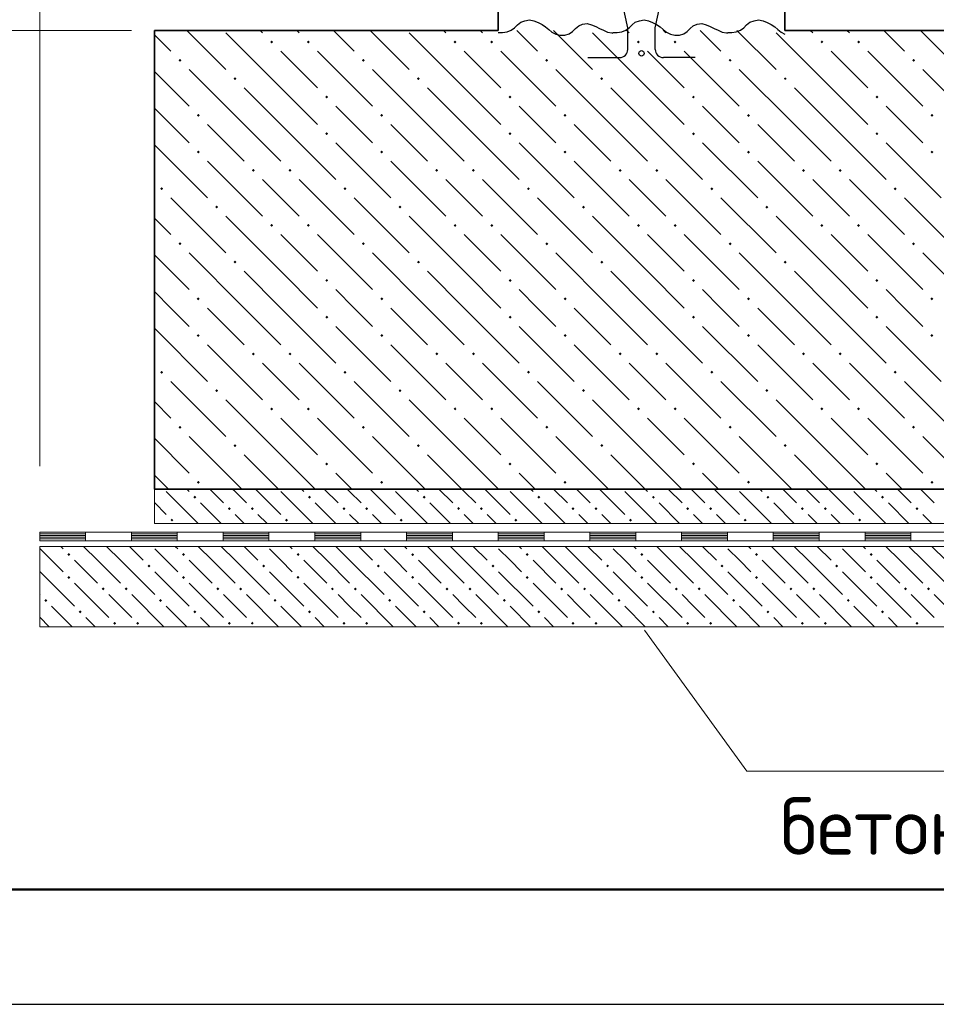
# Model space of a CAD drawing. Header units: millimetres. Extents: x 0 to 50400, y -145 to 35640.
# Tile 2 of 11: x 7080 to 11878, y 0 to 5152. Entities that reach past the tile are written whole.
import ezdxf

# ---------------------------------------------------------------- set-up
doc = ezdxf.new("R2010")
doc.units = ezdxf.units.MM
for name, color, linetype, lineweight in [('Standard', 7, 'Continuous', 25), ('ЖБ Плита Фундамента верхний уровень', 7, 'Continuous', 35), ('ЖБ Стена верхний уровень', 7, 'Continuous', 35), ('Примечания', 7, 'Continuous', 13)]:
    doc.layers.add(name, color=color, linetype=linetype, lineweight=lineweight)
doc.styles.add('ISOCPEUR', font='txt')

msp = doc.modelspace()

# ---------------------------------------------------------------- hatches: boundary and pattern name
at = {"layer": 'Standard', "linetype": 'Continuous', "lineweight": 13, "transparency": 33554687}
for points in [[(7996.7, 2645.9), (7989, 2653.6), (7996.7, 2661.4), (8004.5, 2653.6)], [(8596.7, 2645.9), (8588.9, 2653.6), (8596.7, 2661.4), (8604.5, 2653.6)], [(9196.7, 2645.9), (9188.9, 2653.6), (9196.7, 2661.4), (9204.5, 2653.6)], [(9796.7, 2645.9), (9788.9, 2653.6), (9796.7, 2661.4), (9804.5, 2653.6)], [(10396.7, 2645.9), (10388.9, 2653.6), (10396.7, 2661.4), (10404.5, 2653.6)], [(10996.7, 2645.9), (10988.9, 2653.6), (10996.7, 2661.4), (11004.5, 2653.6)], [(11596.7, 2645.9), (11588.9, 2653.6), (11596.7, 2661.4), (11604.5, 2653.6)], [(8176.7, 2585.8), (8168.9, 2593.6), (8176.7, 2601.5), (8184.5, 2593.6)], [(8296.7, 2585.8), (8288.9, 2593.6), (8296.7, 2601.5), (8304.5, 2593.6)], [(8776.7, 2585.8), (8768.9, 2593.6), (8776.7, 2601.5), (8784.5, 2593.6)], [(8896.7, 2585.8), (8888.9, 2593.6), (8896.7, 2601.5), (8904.5, 2593.6)], [(9376.7, 2585.8), (9368.9, 2593.6), (9376.7, 2601.5), (9384.5, 2593.6)], [(9496.7, 2585.8), (9488.9, 2593.6), (9496.7, 2601.5), (9504.5, 2593.6)], [(9976.7, 2585.8), (9968.9, 2593.6), (9976.7, 2601.5), (9984.5, 2593.6)], [(10096.7, 2585.8), (10088.9, 2593.6), (10096.7, 2601.5), (10104.5, 2593.6)], [(10576.7, 2585.8), (10568.9, 2593.6), (10576.7, 2601.5), (10584.5, 2593.6)], [(10696.7, 2585.8), (10688.9, 2593.6), (10696.7, 2601.5), (10704.5, 2593.6)], [(11176.7, 2585.8), (11168.9, 2593.6), (11176.7, 2601.5), (11184.5, 2593.6)], [(11296.7, 2585.8), (11288.9, 2593.6), (11296.7, 2601.5), (11304.5, 2593.6)], [(11776.7, 2585.8), (11768.9, 2593.6), (11776.7, 2601.5), (11784.5, 2593.6)], [(7876.7, 2525.9), (7869, 2533.6), (7876.7, 2541.4), (7884.5, 2533.6)], [(8476.7, 2525.9), (8469, 2533.6), (8476.7, 2541.4), (8484.5, 2533.6)], [(9076.7, 2525.9), (9068.9, 2533.6), (9076.7, 2541.4), (9084.5, 2533.6)], [(9676.7, 2525.9), (9668.9, 2533.6), (9676.7, 2541.4), (9684.5, 2533.6)], [(10276.7, 2525.9), (10268.9, 2533.6), (10276.7, 2541.4), (10284.5, 2533.6)], [(10876.7, 2525.9), (10868.9, 2533.6), (10876.7, 2541.4), (10884.5, 2533.6)], [(11476.7, 2525.9), (11468.9, 2533.6), (11476.7, 2541.4), (11484.5, 2533.6)], [(7336.7, 2345.8), (7328.9, 2353.6), (7336.7, 2361.5), (7344.5, 2353.6)], [(7936.7, 2345.8), (7928.9, 2353.6), (7936.7, 2361.5), (7944.5, 2353.6)], [(8536.7, 2345.8), (8528.9, 2353.6), (8536.7, 2361.5), (8544.5, 2353.6)], [(9136.7, 2345.8), (9128.9, 2353.6), (9136.7, 2361.5), (9144.5, 2353.6)], [(9736.7, 2345.8), (9728.9, 2353.6), (9736.7, 2361.5), (9744.5, 2353.6)], [(10336.7, 2345.8), (10328.9, 2353.6), (10336.7, 2361.5), (10344.5, 2353.6)], [(10936.7, 2345.8), (10928.9, 2353.6), (10936.7, 2361.5), (10944.5, 2353.6)], [(11536.7, 2345.8), (11528.9, 2353.6), (11536.7, 2361.5), (11544.5, 2353.6)], [(7756.7, 2285.9), (7749, 2293.6), (7756.7, 2301.4), (7764.5, 2293.6)], [(8356.7, 2285.9), (8349, 2293.6), (8356.7, 2301.4), (8364.5, 2293.6)], [(8956.7, 2285.9), (8948.9, 2293.6), (8956.7, 2301.4), (8964.5, 2293.6)], [(9556.7, 2285.9), (9548.9, 2293.6), (9556.7, 2301.4), (9564.5, 2293.6)], [(10156.7, 2285.9), (10148.9, 2293.6), (10156.7, 2301.4), (10164.5, 2293.6)], [(10756.7, 2285.9), (10748.9, 2293.6), (10756.7, 2301.4), (10764.5, 2293.6)], [(11356.7, 2285.9), (11348.9, 2293.6), (11356.7, 2301.4), (11364.5, 2293.6)], [(7336.7, 2225.8), (7328.9, 2233.6), (7336.7, 2241.5), (7344.5, 2233.6)], [(7936.7, 2225.8), (7928.9, 2233.6), (7936.7, 2241.5), (7944.5, 2233.6)], [(8536.7, 2225.8), (8528.9, 2233.6), (8536.7, 2241.5), (8544.5, 2233.6)], [(9136.7, 2225.8), (9128.9, 2233.6), (9136.7, 2241.5), (9144.5, 2233.6)], [(9736.7, 2225.8), (9728.9, 2233.6), (9736.7, 2241.5), (9744.5, 2233.6)], [(10336.7, 2225.8), (10328.9, 2233.6), (10336.7, 2241.5), (10344.5, 2233.6)], [(10936.7, 2225.8), (10928.9, 2233.6), (10936.7, 2241.5), (10944.5, 2233.6)], [(11536.7, 2225.8), (11528.9, 2233.6), (11536.7, 2241.5), (11544.5, 2233.6)], [(7516.7, 2165.9), (7509, 2173.6), (7516.7, 2181.4), (7524.5, 2173.6)], [(7636.7, 2165.9), (7629, 2173.6), (7636.7, 2181.4), (7644.5, 2173.6)], [(8116.7, 2165.9), (8109, 2173.6), (8116.7, 2181.4), (8124.5, 2173.6)], [(8236.7, 2165.9), (8229, 2173.6), (8236.7, 2181.4), (8244.5, 2173.6)], [(8716.7, 2165.9), (8708.9, 2173.6), (8716.7, 2181.4), (8724.5, 2173.6)], [(8836.7, 2165.9), (8828.9, 2173.6), (8836.7, 2181.4), (8844.5, 2173.6)], [(9316.7, 2165.9), (9308.9, 2173.6), (9316.7, 2181.4), (9324.5, 2173.6)], [(9436.7, 2165.9), (9428.9, 2173.6), (9436.7, 2181.4), (9444.5, 2173.6)], [(9916.7, 2165.9), (9908.9, 2173.6), (9916.7, 2181.4), (9924.5, 2173.6)], [(10036.7, 2165.9), (10028.9, 2173.6), (10036.7, 2181.4), (10044.5, 2173.6)], [(10516.7, 2165.9), (10508.9, 2173.6), (10516.7, 2181.4), (10524.5, 2173.6)], [(10636.7, 2165.9), (10628.9, 2173.6), (10636.7, 2181.4), (10644.5, 2173.6)], [(11116.7, 2165.9), (11108.9, 2173.6), (11116.7, 2181.4), (11124.5, 2173.6)], [(11236.7, 2165.9), (11228.9, 2173.6), (11236.7, 2181.4), (11244.5, 2173.6)], [(11716.7, 2165.9), (11708.9, 2173.6), (11716.7, 2181.4), (11724.5, 2173.6)], [(11836.7, 2165.9), (11828.9, 2173.6), (11836.7, 2181.4), (11844.5, 2173.6)], [(7216.7, 2105.8), (7208.9, 2113.6), (7216.7, 2121.5), (7224.5, 2113.6)], [(7816.7, 2105.8), (7808.9, 2113.6), (7816.7, 2121.5), (7824.5, 2113.6)], [(8416.7, 2105.8), (8408.9, 2113.6), (8416.7, 2121.5), (8424.5, 2113.6)], [(9016.7, 2105.8), (9008.9, 2113.6), (9016.7, 2121.5), (9024.5, 2113.6)], [(9616.7, 2105.8), (9608.9, 2113.6), (9616.7, 2121.5), (9624.5, 2113.6)], [(10216.7, 2105.8), (10208.9, 2113.6), (10216.7, 2121.5), (10224.5, 2113.6)], [(10816.7, 2105.8), (10808.9, 2113.6), (10816.7, 2121.5), (10824.5, 2113.6)], [(11416.7, 2105.8), (11408.9, 2113.6), (11416.7, 2121.5), (11424.5, 2113.6)], [(7396.7, 2045.9), (7389, 2053.6), (7396.7, 2061.4), (7404.5, 2053.6)], [(7996.7, 2045.9), (7989, 2053.6), (7996.7, 2061.4), (8004.5, 2053.6)], [(8596.7, 2045.9), (8588.9, 2053.6), (8596.7, 2061.4), (8604.5, 2053.6)], [(9196.7, 2045.9), (9188.9, 2053.6), (9196.7, 2061.4), (9204.5, 2053.6)], [(9796.7, 2045.9), (9788.9, 2053.6), (9796.7, 2061.4), (9804.5, 2053.6)], [(10396.7, 2045.9), (10388.9, 2053.6), (10396.7, 2061.4), (10404.5, 2053.6)], [(10996.7, 2045.9), (10988.9, 2053.6), (10996.7, 2061.4), (11004.5, 2053.6)], [(11596.7, 2045.9), (11588.9, 2053.6), (11596.7, 2061.4), (11604.5, 2053.6)], [(7576.7, 1985.8), (7568.9, 1993.6), (7576.7, 2001.5), (7584.5, 1993.6)], [(7696.7, 1985.8), (7688.9, 1993.6), (7696.7, 2001.5), (7704.5, 1993.6)], [(8176.7, 1985.8), (8168.9, 1993.6), (8176.7, 2001.5), (8184.5, 1993.6)], [(8296.7, 1985.8), (8288.9, 1993.6), (8296.7, 2001.5), (8304.5, 1993.6)], [(8776.7, 1985.8), (8768.9, 1993.6), (8776.7, 2001.5), (8784.5, 1993.6)], [(8896.7, 1985.8), (8888.9, 1993.6), (8896.7, 2001.5), (8904.5, 1993.6)], [(9376.7, 1985.8), (9368.9, 1993.6), (9376.7, 2001.5), (9384.5, 1993.6)], [(9496.7, 1985.8), (9488.9, 1993.6), (9496.7, 2001.5), (9504.5, 1993.6)], [(9976.7, 1985.8), (9968.9, 1993.6), (9976.7, 2001.5), (9984.5, 1993.6)], [(10096.7, 1985.8), (10088.9, 1993.6), (10096.7, 2001.5), (10104.5, 1993.6)], [(10576.7, 1985.8), (10568.9, 1993.6), (10576.7, 2001.5), (10584.5, 1993.6)], [(10696.7, 1985.8), (10688.9, 1993.6), (10696.7, 2001.5), (10704.5, 1993.6)], [(11176.7, 1985.8), (11168.9, 1993.6), (11176.7, 2001.5), (11184.5, 1993.6)], [(11296.7, 1985.8), (11288.9, 1993.6), (11296.7, 2001.5), (11304.5, 1993.6)], [(11776.7, 1985.8), (11768.9, 1993.6), (11776.7, 2001.5), (11784.5, 1993.6)]]:
    msp.add_hatch(color=7, dxfattribs=at).paths.add_polyline_path(points, flags=16)
at = {"layer": 'ЖБ Плита Фундамента верхний уровень', "linetype": 'Continuous', "lineweight": 18, "transparency": 33554687}
for points in [[(8390.9, 5035.6), (8398.7, 5043.5), (8406.5, 5035.6), (8398.7, 5027.8)], [(8582.9, 5035.6), (8590.7, 5043.5), (8598.5, 5035.6), (8590.7, 5027.8)], [(9350.9, 5035.6), (9358.7, 5043.5), (9366.5, 5035.6), (9358.7, 5027.8)], [(9542.9, 5035.6), (9550.7, 5043.5), (9558.5, 5035.6), (9550.7, 5027.8)], [(10310.9, 5035.6), (10318.7, 5043.5), (10326.5, 5035.6), (10318.7, 5027.8)], [(10502.9, 5035.6), (10510.7, 5043.5), (10518.5, 5035.6), (10510.7, 5027.8)], [(11270.9, 5035.6), (11278.7, 5043.5), (11286.5, 5035.6), (11278.7, 5027.8)], [(11462.9, 5035.6), (11470.7, 5043.5), (11478.5, 5035.6), (11470.7, 5027.8)], [(7910.9, 4939.7), (7918.7, 4947.4), (7926.5, 4939.7), (7918.7, 4931.9)], [(8870.9, 4939.7), (8878.7, 4947.4), (8886.5, 4939.7), (8878.7, 4931.9)], [(9830.9, 4939.7), (9838.7, 4947.4), (9846.5, 4939.7), (9838.7, 4931.9)], [(10790.9, 4939.7), (10798.7, 4947.4), (10806.5, 4939.7), (10798.7, 4931.9)], [(11750.9, 4939.7), (11758.7, 4947.4), (11766.5, 4939.7), (11758.7, 4931.9)], [(8198.9, 4843.6), (8206.7, 4851.4), (8214.5, 4843.6), (8206.7, 4835.9)], [(9158.9, 4843.6), (9166.7, 4851.4), (9174.5, 4843.6), (9166.7, 4835.9)], [(10118.9, 4843.6), (10126.7, 4851.4), (10134.5, 4843.6), (10126.7, 4835.9)], [(11078.9, 4843.6), (11086.7, 4851.4), (11094.5, 4843.6), (11086.7, 4835.9)], [(8678.9, 4747.6), (8686.7, 4755.4), (8694.5, 4747.6), (8686.7, 4739.8)], [(9638.9, 4747.6), (9646.7, 4755.4), (9654.5, 4747.6), (9646.7, 4739.8)], [(10598.9, 4747.6), (10606.7, 4755.4), (10614.5, 4747.6), (10606.7, 4739.8)], [(11558.9, 4747.6), (11566.7, 4755.4), (11574.5, 4747.6), (11566.7, 4739.8)], [(8006.9, 4651.6), (8014.7, 4659.4), (8022.5, 4651.6), (8014.7, 4643.8)], [(8966.9, 4651.6), (8974.7, 4659.4), (8982.5, 4651.6), (8974.7, 4643.8)], [(9926.9, 4651.6), (9934.7, 4659.4), (9942.5, 4651.6), (9934.7, 4643.8)], [(10886.9, 4651.6), (10894.7, 4659.4), (10902.5, 4651.6), (10894.7, 4643.8)], [(11846.9, 4651.6), (11854.7, 4659.4), (11862.5, 4651.6), (11854.7, 4643.8)], [(8678.9, 4555.6), (8686.7, 4563.5), (8694.5, 4555.6), (8686.7, 4547.8)], [(9638.9, 4555.6), (9646.7, 4563.5), (9654.5, 4555.6), (9646.7, 4547.8)], [(10598.9, 4555.6), (10606.7, 4563.5), (10614.5, 4555.6), (10606.7, 4547.8)], [(11558.9, 4555.6), (11566.7, 4563.5), (11574.5, 4555.6), (11566.7, 4547.8)], [(8006.9, 4459.7), (8014.7, 4467.4), (8022.5, 4459.7), (8014.7, 4451.9)], [(8966.9, 4459.7), (8974.7, 4467.4), (8982.5, 4459.7), (8974.7, 4451.9)], [(9926.9, 4459.7), (9934.7, 4467.4), (9942.5, 4459.7), (9934.7, 4451.9)], [(10886.9, 4459.7), (10894.7, 4467.4), (10902.5, 4459.7), (10894.7, 4451.9)], [(11846.9, 4459.7), (11854.7, 4467.4), (11862.5, 4459.7), (11854.7, 4451.9)], [(8294.9, 4363.6), (8302.7, 4371.4), (8310.5, 4363.6), (8302.7, 4355.9)], [(8486.9, 4363.6), (8494.7, 4371.4), (8502.5, 4363.6), (8494.7, 4355.9)], [(9254.9, 4363.6), (9262.7, 4371.4), (9270.5, 4363.6), (9262.7, 4355.9)], [(9446.9, 4363.6), (9454.7, 4371.4), (9462.5, 4363.6), (9454.7, 4355.9)], [(10214.9, 4363.6), (10222.7, 4371.4), (10230.5, 4363.6), (10222.7, 4355.9)], [(10406.9, 4363.6), (10414.7, 4371.4), (10422.5, 4363.6), (10414.7, 4355.9)], [(11174.9, 4363.6), (11182.7, 4371.4), (11190.5, 4363.6), (11182.7, 4355.9)], [(11366.9, 4363.6), (11374.7, 4371.4), (11382.5, 4363.6), (11374.7, 4355.9)], [(7814.9, 4267.6), (7822.7, 4275.4), (7830.5, 4267.6), (7822.7, 4259.8)], [(8774.9, 4267.6), (8782.7, 4275.4), (8790.5, 4267.6), (8782.7, 4259.8)], [(9734.9, 4267.6), (9742.7, 4275.4), (9750.5, 4267.6), (9742.7, 4259.8)], [(10694.9, 4267.6), (10702.7, 4275.4), (10710.5, 4267.6), (10702.7, 4259.8)], [(11654.9, 4267.6), (11662.7, 4275.4), (11670.5, 4267.6), (11662.7, 4259.8)], [(8102.9, 4171.6), (8110.7, 4179.4), (8118.5, 4171.6), (8110.7, 4163.8)], [(9062.9, 4171.6), (9070.7, 4179.4), (9078.5, 4171.6), (9070.7, 4163.8)], [(10022.9, 4171.6), (10030.7, 4179.4), (10038.5, 4171.6), (10030.7, 4163.8)], [(10982.9, 4171.6), (10990.7, 4179.4), (10998.5, 4171.6), (10990.7, 4163.8)], [(8390.9, 4075.6), (8398.7, 4083.5), (8406.5, 4075.6), (8398.7, 4067.8)], [(8582.9, 4075.6), (8590.7, 4083.5), (8598.5, 4075.6), (8590.7, 4067.8)], [(9350.9, 4075.6), (9358.7, 4083.5), (9366.5, 4075.6), (9358.7, 4067.8)], [(9542.9, 4075.6), (9550.7, 4083.5), (9558.5, 4075.6), (9550.7, 4067.8)], [(10310.9, 4075.6), (10318.7, 4083.5), (10326.5, 4075.6), (10318.7, 4067.8)], [(10502.9, 4075.6), (10510.7, 4083.5), (10518.5, 4075.6), (10510.7, 4067.8)], [(11270.9, 4075.6), (11278.7, 4083.5), (11286.5, 4075.6), (11278.7, 4067.8)], [(11462.9, 4075.6), (11470.7, 4083.5), (11478.5, 4075.6), (11470.7, 4067.8)], [(7910.9, 3979.7), (7918.7, 3987.4), (7926.5, 3979.7), (7918.7, 3971.9)], [(8870.9, 3979.7), (8878.7, 3987.4), (8886.5, 3979.7), (8878.7, 3971.9)], [(9830.9, 3979.7), (9838.7, 3987.4), (9846.5, 3979.7), (9838.7, 3971.9)], [(10790.9, 3979.7), (10798.7, 3987.4), (10806.5, 3979.7), (10798.7, 3971.9)], [(11750.9, 3979.7), (11758.7, 3987.4), (11766.5, 3979.7), (11758.7, 3971.9)], [(8198.9, 3883.6), (8206.7, 3891.4), (8214.5, 3883.6), (8206.7, 3875.9)], [(9158.9, 3883.6), (9166.7, 3891.4), (9174.5, 3883.6), (9166.7, 3875.9)], [(10118.9, 3883.6), (10126.7, 3891.4), (10134.5, 3883.6), (10126.7, 3875.9)], [(11078.9, 3883.6), (11086.7, 3891.4), (11094.5, 3883.6), (11086.7, 3875.9)], [(8678.9, 3787.6), (8686.7, 3795.4), (8694.5, 3787.6), (8686.7, 3779.8)], [(9638.9, 3787.6), (9646.7, 3795.4), (9654.5, 3787.6), (9646.7, 3779.8)], [(10598.9, 3787.6), (10606.7, 3795.4), (10614.5, 3787.6), (10606.7, 3779.8)], [(11558.9, 3787.6), (11566.7, 3795.4), (11574.5, 3787.6), (11566.7, 3779.8)], [(8006.9, 3691.6), (8014.7, 3699.4), (8022.5, 3691.6), (8014.7, 3683.8)], [(8966.9, 3691.6), (8974.7, 3699.4), (8982.5, 3691.6), (8974.7, 3683.8)], [(9926.9, 3691.6), (9934.7, 3699.4), (9942.5, 3691.6), (9934.7, 3683.8)], [(10886.9, 3691.6), (10894.7, 3699.4), (10902.5, 3691.6), (10894.7, 3683.8)], [(11846.9, 3691.6), (11854.7, 3699.4), (11862.5, 3691.6), (11854.7, 3683.8)], [(8678.9, 3595.6), (8686.7, 3603.5), (8694.5, 3595.6), (8686.7, 3587.8)], [(9638.9, 3595.6), (9646.7, 3603.5), (9654.5, 3595.6), (9646.7, 3587.8)], [(10598.9, 3595.6), (10606.7, 3603.5), (10614.5, 3595.6), (10606.7, 3587.8)], [(11558.9, 3595.6), (11566.7, 3603.5), (11574.5, 3595.6), (11566.7, 3587.8)], [(8006.9, 3499.7), (8014.7, 3507.4), (8022.5, 3499.7), (8014.7, 3491.9)], [(8966.9, 3499.7), (8974.7, 3507.4), (8982.5, 3499.7), (8974.7, 3491.9)], [(9926.9, 3499.7), (9934.7, 3507.4), (9942.5, 3499.7), (9934.7, 3491.9)], [(10886.9, 3499.7), (10894.7, 3507.4), (10902.5, 3499.7), (10894.7, 3491.9)], [(11846.9, 3499.7), (11854.7, 3507.4), (11862.5, 3499.7), (11854.7, 3491.9)], [(8294.9, 3403.6), (8302.7, 3411.4), (8310.5, 3403.6), (8302.7, 3395.9)], [(8486.9, 3403.6), (8494.7, 3411.4), (8502.5, 3403.6), (8494.7, 3395.9)], [(9254.9, 3403.6), (9262.7, 3411.4), (9270.5, 3403.6), (9262.7, 3395.9)], [(9446.9, 3403.6), (9454.7, 3411.4), (9462.5, 3403.6), (9454.7, 3395.9)], [(10214.9, 3403.6), (10222.7, 3411.4), (10230.5, 3403.6), (10222.7, 3395.9)], [(10406.9, 3403.6), (10414.7, 3411.4), (10422.5, 3403.6), (10414.7, 3395.9)], [(11174.9, 3403.6), (11182.7, 3411.4), (11190.5, 3403.6), (11182.7, 3395.9)], [(11366.9, 3403.6), (11374.7, 3411.4), (11382.5, 3403.6), (11374.7, 3395.9)], [(7814.9, 3307.6), (7822.7, 3315.4), (7830.5, 3307.6), (7822.7, 3299.8)], [(8774.9, 3307.6), (8782.7, 3315.4), (8790.5, 3307.6), (8782.7, 3299.8)], [(9734.9, 3307.6), (9742.7, 3315.4), (9750.5, 3307.6), (9742.7, 3299.8)], [(10694.9, 3307.6), (10702.7, 3315.4), (10710.5, 3307.6), (10702.7, 3299.8)], [(11654.9, 3307.6), (11662.7, 3315.4), (11670.5, 3307.6), (11662.7, 3299.8)], [(8102.9, 3211.6), (8110.7, 3219.4), (8118.5, 3211.6), (8110.7, 3203.8)], [(9062.9, 3211.6), (9070.7, 3219.4), (9078.5, 3211.6), (9070.7, 3203.8)], [(10022.9, 3211.6), (10030.7, 3219.4), (10038.5, 3211.6), (10030.7, 3203.8)], [(10982.9, 3211.6), (10990.7, 3219.4), (10998.5, 3211.6), (10990.7, 3203.8)], [(8390.9, 3115.6), (8398.7, 3123.5), (8406.5, 3115.6), (8398.7, 3107.8)], [(8582.9, 3115.6), (8590.7, 3123.5), (8598.5, 3115.6), (8590.7, 3107.8)], [(9350.9, 3115.6), (9358.7, 3123.5), (9366.5, 3115.6), (9358.7, 3107.8)], [(9542.9, 3115.6), (9550.7, 3123.5), (9558.5, 3115.6), (9550.7, 3107.8)], [(10310.9, 3115.6), (10318.7, 3123.5), (10326.5, 3115.6), (10318.7, 3107.8)], [(10502.9, 3115.6), (10510.7, 3123.5), (10518.5, 3115.6), (10510.7, 3107.8)], [(11270.9, 3115.6), (11278.7, 3123.5), (11286.5, 3115.6), (11278.7, 3107.8)], [(11462.9, 3115.6), (11470.7, 3123.5), (11478.5, 3115.6), (11470.7, 3107.8)], [(7910.9, 3019.7), (7918.7, 3027.4), (7926.5, 3019.7), (7918.7, 3011.9)], [(8870.9, 3019.7), (8878.7, 3027.4), (8886.5, 3019.7), (8878.7, 3011.9)], [(9830.9, 3019.7), (9838.7, 3027.4), (9846.5, 3019.7), (9838.7, 3011.9)], [(10790.9, 3019.7), (10798.7, 3027.4), (10806.5, 3019.7), (10798.7, 3011.9)], [(11750.9, 3019.7), (11758.7, 3027.4), (11766.5, 3019.7), (11758.7, 3011.9)], [(8198.9, 2923.6), (8206.7, 2931.4), (8214.5, 2923.6), (8206.7, 2915.9)], [(9158.9, 2923.6), (9166.7, 2931.4), (9174.5, 2923.6), (9166.7, 2915.9)], [(10118.9, 2923.6), (10126.7, 2931.4), (10134.5, 2923.6), (10126.7, 2915.9)], [(11078.9, 2923.6), (11086.7, 2931.4), (11094.5, 2923.6), (11086.7, 2915.9)], [(8678.9, 2827.6), (8686.7, 2835.4), (8694.5, 2827.6), (8686.7, 2819.8)], [(9638.9, 2827.6), (9646.7, 2835.4), (9654.5, 2827.6), (9646.7, 2819.8)], [(10598.9, 2827.6), (10606.7, 2835.4), (10614.5, 2827.6), (10606.7, 2819.8)], [(11558.9, 2827.6), (11566.7, 2835.4), (11574.5, 2827.6), (11566.7, 2819.8)], [(8006.9, 2731.6), (8014.7, 2739.4), (8022.5, 2731.6), (8014.7, 2723.8)], [(8966.9, 2731.6), (8974.7, 2739.4), (8982.5, 2731.6), (8974.7, 2723.8)], [(9926.9, 2731.6), (9934.7, 2739.4), (9942.5, 2731.6), (9934.7, 2723.8)], [(10886.9, 2731.6), (10894.7, 2739.4), (10902.5, 2731.6), (10894.7, 2723.8)], [(11846.9, 2731.6), (11854.7, 2739.4), (11862.5, 2731.6), (11854.7, 2723.8)]]:
    msp.add_hatch(color=7, dxfattribs=at).paths.add_polyline_path(points, flags=16)

# ---------------------------------------------------------------- linework, layer by layer
at = {"layer": 'Standard', "color": 7, "linetype": 'Continuous', "lineweight": 13, "transparency": 33554687}
for p, q in [((7184.7, 5946.6), (7184.7, 2816.1)), ((6155, 5096.1), (7664.7, 5096.1))]:
    msp.add_line(p, q, dxfattribs=at)
at = {"layer": 'Standard', "color": 253, "linetype": 'Continuous', "lineweight": 13, "true_color": 0xababab, "transparency": 33554687}
for p, q in [((7846.8, 2683.6), (8014.3, 2516.1)), ((7954.3, 2696.1), (7966.8, 2683.6)), ((8074.3, 2696.1), (8146.7, 2623.7)), ((8206.8, 2683.6), (8194.3, 2696.1)), ((8266.7, 2623.7), (8206.8, 2683.6)), ((8314.3, 2696.1), (8446.8, 2563.6)), ((8446.8, 2683.6), (8614.3, 2516.1)), ((8554.3, 2696.1), (8566.8, 2683.6)), ((8674.3, 2696.1), (8746.7, 2623.7)), ((8806.8, 2683.6), (8794.3, 2696.1)), ((8866.7, 2623.7), (8806.8, 2683.6)), ((8914.3, 2696.1), (9046.8, 2563.6)), ((9046.8, 2683.6), (9214.3, 2516.1)), ((9154.3, 2696.1), (9166.8, 2683.6)), ((9274.3, 2696.1), (9346.7, 2623.7)), ((9406.8, 2683.6), (9394.3, 2696.1)), ((9466.7, 2623.7), (9406.8, 2683.6)), ((9514.3, 2696.1), (9646.8, 2563.6)), ((9646.8, 2683.6), (9814.3, 2516.1)), ((9754.3, 2696.1), (9766.8, 2683.6)), ((9874.3, 2696.1), (9946.7, 2623.7)), ((10006.8, 2683.6), (9994.3, 2696.1)), ((10066.7, 2623.7), (10006.8, 2683.6)), ((10114.3, 2696.1), (10246.8, 2563.6)), ((10246.8, 2683.6), (10414.3, 2516.1)), ((10354.3, 2696.1), (10366.8, 2683.6)), ((10474.3, 2696.1), (10546.7, 2623.7)), ((10606.8, 2683.6), (10594.3, 2696.1)), ((10666.7, 2623.7), (10606.8, 2683.6)), ((10714.3, 2696.1), (10846.8, 2563.6)), ((10846.8, 2683.6), (11014.3, 2516.1)), ((10954.3, 2696.1), (10966.8, 2683.6)), ((11074.3, 2696.1), (11146.7, 2623.7)), ((11206.8, 2683.6), (11194.3, 2696.1)), ((11266.7, 2623.7), (11206.8, 2683.6)), ((11314.3, 2696.1), (11446.8, 2563.6)), ((11446.8, 2683.6), (11614.3, 2516.1)), ((11554.3, 2696.1), (11566.8, 2683.6)), ((11674.3, 2696.1), (11746.7, 2623.7)), ((11806.8, 2683.6), (11794.3, 2696.1)), ((11866.7, 2623.7), (11806.8, 2683.6)), ((7784.7, 2625.7), (7846.8, 2563.6)), ((8134.3, 2516.1), (8026.7, 2623.7)), ((8734.3, 2516.1), (8626.7, 2623.7)), ((9334.3, 2516.1), (9226.7, 2623.7)), ((9934.3, 2516.1), (9826.7, 2623.7)), ((10534.3, 2516.1), (10426.7, 2623.7)), ((11134.3, 2516.1), (11026.7, 2623.7)), ((11734.3, 2516.1), (11626.7, 2623.7)), ((8206.8, 2563.6), (8254.3, 2516.1)), ((8326.8, 2563.6), (8374.3, 2516.1)), ((8806.8, 2563.6), (8854.3, 2516.1)), ((8926.8, 2563.6), (8974.3, 2516.1)), ((9406.8, 2563.6), (9454.3, 2516.1)), ((9526.8, 2563.6), (9574.3, 2516.1)), ((10006.8, 2563.6), (10054.3, 2516.1)), ((10126.8, 2563.6), (10174.3, 2516.1)), ((10606.8, 2563.6), (10654.3, 2516.1)), ((10726.8, 2563.6), (10774.3, 2516.1)), ((11206.8, 2563.6), (11254.3, 2516.1)), ((11326.8, 2563.6), (11374.3, 2516.1)), ((11806.8, 2563.6), (11854.3, 2516.1)), ((7246.8, 2323.6), (7186.7, 2383.7)), ((7294.3, 2396.1), (7306.7, 2383.7)), ((7486.8, 2323.6), (7414.3, 2396.1)), ((7534.3, 2396.1), (7606.8, 2323.6)), ((7654.3, 2396.1), (7726.8, 2323.6)), ((7846.8, 2323.6), (7786.7, 2383.7)), ((7894.3, 2396.1), (7906.7, 2383.7)), ((8086.8, 2323.6), (8014.3, 2396.1)), ((8134.3, 2396.1), (8206.8, 2323.6)), ((8254.3, 2396.1), (8326.8, 2323.6)), ((8446.8, 2323.6), (8386.7, 2383.7)), ((8494.3, 2396.1), (8506.7, 2383.7)), ((8686.8, 2323.6), (8614.3, 2396.1)), ((8734.3, 2396.1), (8806.8, 2323.6)), ((8854.3, 2396.1), (8926.8, 2323.6)), ((9046.8, 2323.6), (8986.7, 2383.7)), ((9094.3, 2396.1), (9106.7, 2383.7)), ((9286.8, 2323.6), (9214.3, 2396.1)), ((9334.3, 2396.1), (9406.8, 2323.6)), ((9454.3, 2396.1), (9526.8, 2323.6)), ((9646.8, 2323.6), (9586.7, 2383.7)), ((9694.3, 2396.1), (9706.7, 2383.7)), ((9886.8, 2323.6), (9814.3, 2396.1)), ((9934.3, 2396.1), (10006.8, 2323.6)), ((10054.3, 2396.1), (10126.8, 2323.6)), ((10246.8, 2323.6), (10186.7, 2383.7)), ((10294.3, 2396.1), (10306.7, 2383.7)), ((10486.8, 2323.6), (10414.3, 2396.1)), ((10534.3, 2396.1), (10606.8, 2323.6)), ((10654.3, 2396.1), (10726.8, 2323.6)), ((10846.8, 2323.6), (10786.7, 2383.7)), ((10894.3, 2396.1), (10906.7, 2383.7)), ((11086.8, 2323.6), (11014.3, 2396.1)), ((11134.3, 2396.1), (11206.8, 2323.6)), ((11254.3, 2396.1), (11326.8, 2323.6)), ((11446.8, 2323.6), (11386.7, 2383.7)), ((11494.3, 2396.1), (11506.7, 2383.7)), ((11686.8, 2323.6), (11614.3, 2396.1)), ((11734.3, 2396.1), (11806.8, 2323.6)), ((11854.3, 2396.1), (11926.8, 2323.6)), ((7306.7, 2263.7), (7246.8, 2323.6)), ((7366.8, 2323.6), (7486.8, 2203.6)), ((7486.8, 2323.6), (7606.8, 2203.6)), ((7606.8, 2323.6), (7786.7, 2143.7)), ((7906.7, 2263.7), (7846.8, 2323.6)), ((7966.8, 2323.6), (8086.8, 2203.6)), ((8086.8, 2323.6), (8206.8, 2203.6)), ((8206.8, 2323.6), (8386.7, 2143.7)), ((8506.7, 2263.7), (8446.8, 2323.6)), ((8566.8, 2323.6), (8686.8, 2203.6)), ((8686.8, 2323.6), (8806.8, 2203.6)), ((8806.8, 2323.6), (8986.7, 2143.7)), ((9106.7, 2263.7), (9046.8, 2323.6)), ((9166.8, 2323.6), (9286.8, 2203.6)), ((9286.8, 2323.6), (9406.8, 2203.6)), ((9406.8, 2323.6), (9586.7, 2143.7)), ((9706.7, 2263.7), (9646.8, 2323.6)), ((9766.8, 2323.6), (9886.8, 2203.6)), ((9886.8, 2323.6), (10006.8, 2203.6)), ((10006.8, 2323.6), (10186.7, 2143.7)), ((10306.7, 2263.7), (10246.8, 2323.6)), ((10366.8, 2323.6), (10486.8, 2203.6)), ((10486.8, 2323.6), (10606.8, 2203.6)), ((10606.8, 2323.6), (10786.7, 2143.7)), ((10906.7, 2263.7), (10846.8, 2323.6)), ((10966.8, 2323.6), (11086.8, 2203.6)), ((11086.8, 2323.6), (11206.8, 2203.6)), ((11206.8, 2323.6), (11386.7, 2143.7)), ((11506.7, 2263.7), (11446.8, 2323.6)), ((11566.8, 2323.6), (11686.8, 2203.6)), ((11686.8, 2323.6), (11806.8, 2203.6)), ((11806.8, 2323.6), (11986.7, 2143.7)), ((7186.7, 2263.7), (7366.8, 2083.6)), ((7786.7, 2263.7), (7966.8, 2083.6)), ((8386.7, 2263.7), (8566.8, 2083.6)), ((8986.7, 2263.7), (9166.8, 2083.6)), ((9586.7, 2263.7), (9766.8, 2083.6)), ((10186.7, 2263.7), (10366.8, 2083.6)), ((10786.7, 2263.7), (10966.8, 2083.6)), ((11386.7, 2263.7), (11566.8, 2083.6)), ((7366.8, 2203.6), (7546.7, 2023.7)), ((7966.8, 2203.6), (8146.7, 2023.7)), ((8566.8, 2203.6), (8746.7, 2023.7)), ((9166.8, 2203.6), (9346.7, 2023.7)), ((9766.8, 2203.6), (9946.7, 2023.7)), ((10366.8, 2203.6), (10546.7, 2023.7)), ((10966.8, 2203.6), (11146.7, 2023.7)), ((11566.8, 2203.6), (11746.7, 2023.7)), ((7184.7, 2145.7), (7186.7, 2143.7)), ((7606.8, 2083.6), (7546.7, 2143.7)), ((7666.7, 2143.7), (7834.3, 1976.1)), ((8206.8, 2083.6), (8146.7, 2143.7)), ((8266.7, 2143.7), (8434.3, 1976.1)), ((8806.8, 2083.6), (8746.7, 2143.7)), ((8866.7, 2143.7), (9034.3, 1976.1)), ((9406.8, 2083.6), (9346.7, 2143.7)), ((9466.7, 2143.7), (9634.3, 1976.1)), ((10006.8, 2083.6), (9946.7, 2143.7)), ((10066.7, 2143.7), (10234.3, 1976.1)), ((10606.8, 2083.6), (10546.7, 2143.7)), ((10666.7, 2143.7), (10834.3, 1976.1)), ((11206.8, 2083.6), (11146.7, 2143.7)), ((11266.7, 2143.7), (11434.3, 1976.1)), ((11806.8, 2083.6), (11746.7, 2143.7)), ((11866.7, 2143.7), (12034.3, 1976.1)), ((7246.8, 2083.6), (7354.3, 1976.1)), ((7666.7, 2023.7), (7606.8, 2083.6)), ((7846.8, 2083.6), (7954.3, 1976.1)), ((8266.7, 2023.7), (8206.8, 2083.6)), ((8446.8, 2083.6), (8554.3, 1976.1)), ((8866.7, 2023.7), (8806.8, 2083.6)), ((9046.8, 2083.6), (9154.3, 1976.1)), ((9466.7, 2023.7), (9406.8, 2083.6)), ((9646.8, 2083.6), (9754.3, 1976.1)), ((10066.7, 2023.7), (10006.8, 2083.6)), ((10246.8, 2083.6), (10354.3, 1976.1)), ((10666.7, 2023.7), (10606.8, 2083.6)), ((10846.8, 2083.6), (10954.3, 1976.1)), ((11266.7, 2023.7), (11206.8, 2083.6)), ((11446.8, 2083.6), (11554.3, 1976.1)), ((11866.7, 2023.7), (11806.8, 2083.6)), ((7184.7, 2025.7), (7234.3, 1976.1)), ((7474.3, 1976.1), (7426.7, 2023.7)), ((8074.3, 1976.1), (8026.7, 2023.7)), ((8674.3, 1976.1), (8626.7, 2023.7)), ((9274.3, 1976.1), (9226.7, 2023.7)), ((9874.3, 1976.1), (9826.7, 2023.7)), ((10474.3, 1976.1), (10426.7, 2023.7)), ((11074.3, 1976.1), (11026.7, 2023.7)), ((11674.3, 1976.1), (11626.7, 2023.7))]:
    msp.add_line(p, q, dxfattribs=at)
at = {"layer": 'Standard', "color": 7, "linetype": 'Continuous', "lineweight": 18, "transparency": 33554687}
for p, q in [((7184.7, 2471.1), (7664.7, 2471.1)), ((7184.7, 2471.1), (7184.7, 2426.1)), ((7184.7, 2462.1), (7424.7, 2462.1)), ((7184.7, 2453.1), (7424.7, 2453.1)), ((7184.7, 2444.1), (7424.7, 2444.1)), ((7184.7, 2435.1), (7424.7, 2435.1)), ((7184.7, 2426.1), (7664.7, 2426.1)), ((7424.7, 2471.1), (7424.7, 2426.1)), ((7664.7, 2471.1), (8144.7, 2471.1)), ((7664.7, 2471.1), (7664.7, 2426.1)), ((7664.7, 2471.1), (7664.7, 2426.1)), ((7664.7, 2462.1), (7904.7, 2462.1)), ((7664.7, 2453.1), (7904.7, 2453.1)), ((7664.7, 2444.1), (7904.7, 2444.1)), ((7664.7, 2435.1), (7904.7, 2435.1)), ((7664.7, 2426.1), (8144.7, 2426.1)), ((7904.7, 2471.1), (7904.7, 2426.1)), ((8144.7, 2471.1), (8624.7, 2471.1)), ((8144.7, 2471.1), (8144.7, 2426.1)), ((8144.7, 2471.1), (8144.7, 2426.1)), ((8144.7, 2462.1), (8384.7, 2462.1)), ((8144.7, 2453.1), (8384.7, 2453.1)), ((8144.7, 2444.1), (8384.7, 2444.1)), ((8144.7, 2435.1), (8384.7, 2435.1)), ((8144.7, 2426.1), (8624.7, 2426.1)), ((8384.7, 2471.1), (8384.7, 2426.1)), ((8624.7, 2471.1), (9104.7, 2471.1)), ((8624.7, 2471.1), (8624.7, 2426.1)), ((8624.7, 2471.1), (8624.7, 2426.1)), ((8624.7, 2462.1), (8864.7, 2462.1)), ((8624.7, 2453.1), (8864.7, 2453.1)), ((8624.7, 2444.1), (8864.7, 2444.1)), ((8624.7, 2435.1), (8864.7, 2435.1)), ((8624.7, 2426.1), (9104.7, 2426.1)), ((8864.7, 2471.1), (8864.7, 2426.1)), ((9104.7, 2471.1), (9584.7, 2471.1)), ((9104.7, 2471.1), (9104.7, 2426.1)), ((9104.7, 2471.1), (9104.7, 2426.1)), ((9104.7, 2462.1), (9344.7, 2462.1)), ((9104.7, 2453.1), (9344.7, 2453.1)), ((9104.7, 2444.1), (9344.7, 2444.1)), ((9104.7, 2435.1), (9344.7, 2435.1)), ((9104.7, 2426.1), (9584.7, 2426.1)), ((9344.7, 2471.1), (9344.7, 2426.1)), ((9584.7, 2471.1), (10064.7, 2471.1)), ((9584.7, 2471.1), (9584.7, 2426.1)), ((9584.7, 2471.1), (9584.7, 2426.1)), ((9584.7, 2462.1), (9824.7, 2462.1)), ((9584.7, 2453.1), (9824.7, 2453.1)), ((9584.7, 2444.1), (9824.7, 2444.1)), ((9584.7, 2435.1), (9824.7, 2435.1)), ((9584.7, 2426.1), (10064.7, 2426.1)), ((9824.7, 2471.1), (9824.7, 2426.1)), ((10064.7, 2471.1), (10544.7, 2471.1)), ((10064.7, 2471.1), (10064.7, 2426.1)), ((10064.7, 2471.1), (10064.7, 2426.1)), ((10064.7, 2462.1), (10304.7, 2462.1)), ((10064.7, 2453.1), (10304.7, 2453.1)), ((10064.7, 2444.1), (10304.7, 2444.1)), ((10064.7, 2435.1), (10304.7, 2435.1)), ((10064.7, 2426.1), (10544.7, 2426.1)), ((10304.7, 2471.1), (10304.7, 2426.1)), ((10544.7, 2471.1), (11024.7, 2471.1)), ((10544.7, 2471.1), (10544.7, 2426.1)), ((10544.7, 2471.1), (10544.7, 2426.1)), ((10544.7, 2462.1), (10784.7, 2462.1)), ((10544.7, 2453.1), (10784.7, 2453.1)), ((10544.7, 2444.1), (10784.7, 2444.1)), ((10544.7, 2435.1), (10784.7, 2435.1)), ((10544.7, 2426.1), (11024.7, 2426.1)), ((10784.7, 2471.1), (10784.7, 2426.1)), ((11024.7, 2471.1), (11504.7, 2471.1)), ((11024.7, 2471.1), (11024.7, 2426.1)), ((11024.7, 2471.1), (11024.7, 2426.1)), ((11024.7, 2462.1), (11264.7, 2462.1)), ((11024.7, 2453.1), (11264.7, 2453.1)), ((11024.7, 2444.1), (11264.7, 2444.1)), ((11024.7, 2435.1), (11264.7, 2435.1)), ((11024.7, 2426.1), (11504.7, 2426.1)), ((11264.7, 2471.1), (11264.7, 2426.1)), ((11504.7, 2471.1), (11984.7, 2471.1)), ((11504.7, 2471.1), (11504.7, 2426.1)), ((11504.7, 2471.1), (11504.7, 2426.1)), ((11504.7, 2462.1), (11744.7, 2462.1)), ((11504.7, 2453.1), (11744.7, 2453.1)), ((11504.7, 2444.1), (11744.7, 2444.1)), ((11504.7, 2435.1), (11744.7, 2435.1)), ((11504.7, 2426.1), (11984.7, 2426.1)), ((11744.7, 2471.1), (11744.7, 2426.1))]:
    msp.add_line(p, q, dxfattribs=at)
at = {"layer": 'Standard', "color": 7, "linetype": 'Continuous', "lineweight": 25, "transparency": 33554687}
msp.add_lwpolyline([(0, 0), (50400, 0), (50400, 35640), (0, 35640), (0, 0)], close=True, dxfattribs=at)
at = {"layer": 'Standard', "color": 7, "linetype": 'Continuous', "lineweight": 50, "transparency": 33554687}
msp.add_lwpolyline([(2400, 35040), (49800, 35040), (49800, 600), (2400, 600), (2400, 35040)], close=True, dxfattribs=at)
at = {"layer": 'Standard', "color": 7, "linetype": 'Continuous', "lineweight": 13, "transparency": 33554687}
for points in [[(7784.7, 2696.1), (7784.7, 2516.1), (15014.2, 2516.1)], [(15014.2, 2396.1), (7184.7, 2396.1), (7184.7, 1976.1), (15014.2, 1976.1)], [(14365.6, 1220.6), (10885.6, 1220.6), (10350.5, 1957.5)]]:
    msp.add_lwpolyline(points, dxfattribs=at)
at = {"layer": 'ЖБ Плита Фундамента верхний уровень', "color": 7, "linetype": 'Continuous', "lineweight": 35, "transparency": 33554687}
for p, q in [((7784.7, 5096.1), (7784.7, 2696.1)), ((9584.7, 5096.1), (7784.7, 5096.1)), ((15014.2, 5096.1), (11084.7, 5096.1)), ((7784.7, 2696.1), (15014.2, 2696.1))]:
    msp.add_line(p, q, dxfattribs=at)
at = {"layer": 'ЖБ Плита Фундамента верхний уровень', "color": 252, "linetype": 'Continuous', "lineweight": 18, "true_color": 0x8f8f8f, "transparency": 33554687}
for p, q in [((7784.7, 5073.7), (7870.7, 4987.6)), ((7954.3, 5096.1), (8158.7, 4891.6)), ((8446.7, 4795.6), (8158.7, 5083.6)), ((8338.3, 5096.1), (8350.7, 5083.6)), ((8542.7, 5083.6), (8530.3, 5096.1)), ((8722.3, 5096.1), (8830.7, 4987.6)), ((8914.3, 5096.1), (9118.7, 4891.6)), ((9406.7, 4795.6), (9118.7, 5083.6)), ((9298.3, 5096.1), (9310.7, 5083.6)), ((9502.7, 5083.6), (9490.3, 5096.1)), ((9682.3, 5096.1), (9790.7, 4987.6)), ((9874.3, 5096.1), (10078.7, 4891.6)), ((10366.7, 4795.6), (10078.7, 5083.6)), ((10258.3, 5096.1), (10270.7, 5083.6)), ((10462.7, 5083.6), (10450.3, 5096.1)), ((10642.3, 5096.1), (10750.7, 4987.6)), ((10834.3, 5096.1), (11038.7, 4891.6)), ((11326.7, 4795.6), (11038.7, 5083.6)), ((11218.3, 5096.1), (11230.7, 5083.6)), ((11422.7, 5083.6), (11410.3, 5096.1)), ((11602.3, 5096.1), (11710.7, 4987.6)), ((11794.3, 5096.1), (11998.7, 4891.6)), ((8446.7, 4987.6), (8638.7, 4795.6)), ((8638.7, 4987.6), (8926.7, 4699.7)), ((9406.7, 4987.6), (9598.7, 4795.6)), ((9598.7, 4987.6), (9886.7, 4699.7)), ((10366.7, 4987.6), (10558.7, 4795.6)), ((10558.7, 4987.6), (10846.7, 4699.7)), ((11326.7, 4987.6), (11518.7, 4795.6)), ((11518.7, 4987.6), (11806.7, 4699.7)), ((7784.7, 4881.7), (7966.7, 4699.7)), ((8254.7, 4603.6), (7966.7, 4891.6)), ((9214.7, 4603.6), (8926.7, 4891.6)), ((10174.7, 4603.6), (9886.7, 4891.6)), ((11134.7, 4603.6), (10846.7, 4891.6)), ((12094.7, 4603.6), (11806.7, 4891.6)), ((8254.7, 4795.6), (8446.7, 4603.6)), ((8446.7, 4795.6), (8638.7, 4603.6)), ((9214.7, 4795.6), (9406.7, 4603.6)), ((9406.7, 4795.6), (9598.7, 4603.6)), ((10174.7, 4795.6), (10366.7, 4603.6)), ((10366.7, 4795.6), (10558.7, 4603.6)), ((11134.7, 4795.6), (11326.7, 4603.6)), ((11326.7, 4795.6), (11518.7, 4603.6)), ((7870.7, 4603.6), (7784.7, 4689.7)), ((8830.7, 4603.6), (8734.7, 4699.7)), ((9790.7, 4603.6), (9694.7, 4699.7)), ((10750.7, 4603.6), (10654.7, 4699.7)), ((11710.7, 4603.6), (11614.7, 4699.7)), ((7966.7, 4507.6), (7870.7, 4603.6)), ((8062.7, 4603.6), (8254.7, 4411.6)), ((8254.7, 4603.6), (8446.7, 4411.6)), ((8446.7, 4603.6), (8734.7, 4315.6)), ((8926.7, 4507.6), (8830.7, 4603.6)), ((9022.7, 4603.6), (9214.7, 4411.6)), ((9214.7, 4603.6), (9406.7, 4411.6)), ((9406.7, 4603.6), (9694.7, 4315.6)), ((9886.7, 4507.6), (9790.7, 4603.6)), ((9982.7, 4603.6), (10174.7, 4411.6)), ((10174.7, 4603.6), (10366.7, 4411.6)), ((10366.7, 4603.6), (10654.7, 4315.6)), ((10846.7, 4507.6), (10750.7, 4603.6)), ((10942.7, 4603.6), (11134.7, 4411.6)), ((11134.7, 4603.6), (11326.7, 4411.6)), ((11326.7, 4603.6), (11614.7, 4315.6)), ((11806.7, 4507.6), (11710.7, 4603.6)), ((7784.7, 4497.7), (8062.7, 4219.7)), ((8734.7, 4507.6), (9022.7, 4219.7)), ((9694.7, 4507.6), (9982.7, 4219.7)), ((10654.7, 4507.6), (10942.7, 4219.7)), ((11614.7, 4507.6), (11902.7, 4219.7)), ((8062.7, 4411.6), (8350.7, 4123.6)), ((9022.7, 4411.6), (9310.7, 4123.6)), ((9982.7, 4411.6), (10270.7, 4123.6)), ((10942.7, 4411.6), (11230.7, 4123.6)), ((8446.7, 4219.7), (8350.7, 4315.6)), ((8542.7, 4315.6), (8830.7, 4027.6)), ((9406.7, 4219.7), (9310.7, 4315.6)), ((9502.7, 4315.6), (9790.7, 4027.6)), ((10366.7, 4219.7), (10270.7, 4315.6)), ((10462.7, 4315.6), (10750.7, 4027.6)), ((11326.7, 4219.7), (11230.7, 4315.6)), ((11422.7, 4315.6), (11710.7, 4027.6)), ((7870.7, 4219.7), (8158.7, 3931.6)), ((8542.7, 4123.6), (8446.7, 4219.7)), ((8830.7, 4219.7), (9118.7, 3931.6)), ((9502.7, 4123.6), (9406.7, 4219.7)), ((9790.7, 4219.7), (10078.7, 3931.6)), ((10462.7, 4123.6), (10366.7, 4219.7)), ((10750.7, 4219.7), (11038.7, 3931.6)), ((11422.7, 4123.6), (11326.7, 4219.7)), ((11710.7, 4219.7), (11998.7, 3931.6)), ((8446.7, 3835.6), (8158.7, 4123.6)), ((9406.7, 3835.6), (9118.7, 4123.6)), ((10366.7, 3835.6), (10078.7, 4123.6)), ((11326.7, 3835.6), (11038.7, 4123.6)), ((7784.7, 4113.7), (7870.7, 4027.6)), ((8446.7, 4027.6), (8638.7, 3835.6)), ((8638.7, 4027.6), (8926.7, 3739.7)), ((9406.7, 4027.6), (9598.7, 3835.6)), ((9598.7, 4027.6), (9886.7, 3739.7)), ((10366.7, 4027.6), (10558.7, 3835.6)), ((10558.7, 4027.6), (10846.7, 3739.7)), ((11326.7, 4027.6), (11518.7, 3835.6)), ((11518.7, 4027.6), (11806.7, 3739.7)), ((7784.7, 3921.7), (7966.7, 3739.7)), ((8254.7, 3643.6), (7966.7, 3931.6)), ((9214.7, 3643.6), (8926.7, 3931.6)), ((10174.7, 3643.6), (9886.7, 3931.6)), ((11134.7, 3643.6), (10846.7, 3931.6)), ((12094.7, 3643.6), (11806.7, 3931.6)), ((8254.7, 3835.6), (8446.7, 3643.6)), ((8446.7, 3835.6), (8638.7, 3643.6)), ((9214.7, 3835.6), (9406.7, 3643.6)), ((9406.7, 3835.6), (9598.7, 3643.6)), ((10174.7, 3835.6), (10366.7, 3643.6)), ((10366.7, 3835.6), (10558.7, 3643.6)), ((11134.7, 3835.6), (11326.7, 3643.6)), ((11326.7, 3835.6), (11518.7, 3643.6)), ((7870.7, 3643.6), (7784.7, 3729.7)), ((8830.7, 3643.6), (8734.7, 3739.7)), ((9790.7, 3643.6), (9694.7, 3739.7)), ((10750.7, 3643.6), (10654.7, 3739.7)), ((11710.7, 3643.6), (11614.7, 3739.7)), ((7966.7, 3547.6), (7870.7, 3643.6)), ((8062.7, 3643.6), (8254.7, 3451.6)), ((8254.7, 3643.6), (8446.7, 3451.6)), ((8446.7, 3643.6), (8734.7, 3355.6)), ((8926.7, 3547.6), (8830.7, 3643.6)), ((9022.7, 3643.6), (9214.7, 3451.6)), ((9214.7, 3643.6), (9406.7, 3451.6)), ((9406.7, 3643.6), (9694.7, 3355.6)), ((9886.7, 3547.6), (9790.7, 3643.6)), ((9982.7, 3643.6), (10174.7, 3451.6)), ((10174.7, 3643.6), (10366.7, 3451.6)), ((10366.7, 3643.6), (10654.7, 3355.6)), ((10846.7, 3547.6), (10750.7, 3643.6)), ((10942.7, 3643.6), (11134.7, 3451.6)), ((11134.7, 3643.6), (11326.7, 3451.6)), ((11326.7, 3643.6), (11614.7, 3355.6)), ((11806.7, 3547.6), (11710.7, 3643.6)), ((7784.7, 3537.7), (8062.7, 3259.7)), ((8734.7, 3547.6), (9022.7, 3259.7)), ((9694.7, 3547.6), (9982.7, 3259.7)), ((10654.7, 3547.6), (10942.7, 3259.7)), ((11614.7, 3547.6), (11902.7, 3259.7)), ((8062.7, 3451.6), (8350.7, 3163.6)), ((9022.7, 3451.6), (9310.7, 3163.6)), ((9982.7, 3451.6), (10270.7, 3163.6)), ((10942.7, 3451.6), (11230.7, 3163.6)), ((8446.7, 3259.7), (8350.7, 3355.6)), ((8542.7, 3355.6), (8830.7, 3067.6)), ((9406.7, 3259.7), (9310.7, 3355.6)), ((9502.7, 3355.6), (9790.7, 3067.6)), ((10366.7, 3259.7), (10270.7, 3355.6)), ((10462.7, 3355.6), (10750.7, 3067.6)), ((11326.7, 3259.7), (11230.7, 3355.6)), ((11422.7, 3355.6), (11710.7, 3067.6)), ((7870.7, 3259.7), (8158.7, 2971.6)), ((8542.7, 3163.6), (8446.7, 3259.7)), ((8830.7, 3259.7), (9118.7, 2971.6)), ((9502.7, 3163.6), (9406.7, 3259.7)), ((9790.7, 3259.7), (10078.7, 2971.6)), ((10462.7, 3163.6), (10366.7, 3259.7)), ((10750.7, 3259.7), (11038.7, 2971.6)), ((11422.7, 3163.6), (11326.7, 3259.7)), ((11710.7, 3259.7), (11998.7, 2971.6)), ((7784.7, 3153.7), (7870.7, 3067.6)), ((8446.7, 2875.6), (8158.7, 3163.6)), ((9406.7, 2875.6), (9118.7, 3163.6)), ((10366.7, 2875.6), (10078.7, 3163.6)), ((11326.7, 2875.6), (11038.7, 3163.6)), ((8446.7, 3067.6), (8638.7, 2875.6)), ((8638.7, 3067.6), (8926.7, 2779.7)), ((9406.7, 3067.6), (9598.7, 2875.6)), ((9598.7, 3067.6), (9886.7, 2779.7)), ((10366.7, 3067.6), (10558.7, 2875.6)), ((10558.7, 3067.6), (10846.7, 2779.7)), ((11326.7, 3067.6), (11518.7, 2875.6)), ((11518.7, 3067.6), (11806.7, 2779.7)), ((7784.7, 2961.7), (7966.7, 2779.7)), ((8242.3, 2696.1), (7966.7, 2971.6)), ((9202.3, 2696.1), (8926.7, 2971.6)), ((10162.3, 2696.1), (9886.7, 2971.6)), ((11122.3, 2696.1), (10846.7, 2971.6)), ((12082.3, 2696.1), (11806.7, 2971.6)), ((8254.7, 2875.6), (8434.3, 2696.1)), ((8446.7, 2875.6), (8626.3, 2696.1)), ((9214.7, 2875.6), (9394.3, 2696.1)), ((9406.7, 2875.6), (9586.3, 2696.1)), ((10174.7, 2875.6), (10354.3, 2696.1)), ((10366.7, 2875.6), (10546.3, 2696.1)), ((11134.7, 2875.6), (11314.3, 2696.1)), ((11326.7, 2875.6), (11506.3, 2696.1)), ((7858.3, 2696.1), (7784.7, 2769.7)), ((8818.3, 2696.1), (8734.7, 2779.7)), ((9778.3, 2696.1), (9694.7, 2779.7)), ((10738.3, 2696.1), (10654.7, 2779.7)), ((11698.3, 2696.1), (11614.7, 2779.7))]:
    msp.add_line(p, q, dxfattribs=at)
at = {"layer": 'ЖБ Стена верхний уровень', "color": 7, "linetype": 'Continuous', "lineweight": 35, "transparency": 33554687}
for p, q in [((9584.7, 6320.1), (9584.7, 5096.1)), ((11084.7, 5096.1), (11084.7, 6320.1))]:
    msp.add_line(p, q, dxfattribs=at)
at = {"layer": 'Примечания', "color": 7, "linetype": 'Continuous', "lineweight": 25, "transparency": 33554687}
for p, q in [((10263.1, 5109.9), (10196.4, 5410.7)), ((10406.2, 5109.9), (10472.9, 5410.7)), ((10263.1, 4996.9), (10263.1, 5109.9)), ((10406.2, 4996.9), (10406.2, 5109.9)), ((10053.1, 4953.9), (10220, 4953.9)), ((10616.3, 4953.9), (10449.3, 4953.9))]:
    msp.add_line(p, q, dxfattribs=at)
for points in [[(9584.7, 5085.6), (9606.9, 5085.3), (9630.9, 5088.8), (9652.5, 5096.7), (9669.9, 5109.8), (9684.9, 5125.4), (9702.3, 5138.5), (9724.5, 5146.4), (9747.9, 5151), (9771.3, 5145.8), (9792.9, 5137.3), (9813.9, 5127.7), (9831.9, 5114.9), (9848.7, 5101), (9865.5, 5087.3), (9885.8, 5076.5), (9908.7, 5070.8), (9932.7, 5071.6), (9956.1, 5078), (9973.5, 5090.8), (9989.1, 5105.8), (10005.8, 5119.5), (10026.3, 5129.7), (10050.3, 5132), (10073.7, 5126.2), (10094.7, 5117.2), (10115.1, 5106.9), (10136.1, 5097), (10156.5, 5087.3), (10179.9, 5082.7), (10184.7, 5082.3)], [(10184.7, 5085.6), (10206.9, 5085.3), (10230.9, 5088.8), (10252.5, 5096.7), (10269.9, 5109.8), (10284.9, 5125.4), (10302.3, 5138.5), (10324.5, 5146.4), (10347.9, 5151), (10371.3, 5145.8), (10392.9, 5137.3), (10413.9, 5127.7), (10431.9, 5114.9), (10448.7, 5101), (10465.5, 5087.3), (10485.8, 5076.5), (10508.7, 5070.8), (10532.7, 5071.6), (10556.1, 5078), (10573.5, 5090.8), (10589.1, 5105.8), (10605.8, 5119.5), (10626.3, 5129.7), (10650.3, 5132), (10673.7, 5126.2), (10694.7, 5117.2), (10715.1, 5106.9), (10736.1, 5097), (10756.5, 5087.3), (10779.9, 5082.7), (10784.7, 5082.3)], [(10784.7, 5085.6), (10806.9, 5085.3), (10830.9, 5088.8), (10852.5, 5096.7), (10869.9, 5109.8), (10884.9, 5125.4), (10902.3, 5138.5), (10924.5, 5146.4), (10947.9, 5151), (10971.3, 5145.8), (10992.9, 5137.3), (11013.9, 5127.7), (11031.9, 5114.9), (11048.7, 5101), (11065.5, 5087.3), (11084.7, 5077.2)]]:
    msp.add_lwpolyline(points, dxfattribs=at)
msp.add_circle((10334.7, 4976.1), 14.1, dxfattribs=at)
for centre, start, end in [((10220, 4996.9), 270, 0), ((10449.3, 4996.9), 180, 270)]:
    msp.add_arc(centre, 43, start, end, dxfattribs=at)

# ---------------------------------------------------------------- texts
at = {"layer": 'Standard', "color": 7, "linetype": 'Continuous', "lineweight": 25, "transparency": 33554687, "insert": (11060.6, 783.1), "char_height": 300, "width": 3325.245, "attachment_point": 7, "style": 'ISOCPEUR'}
msp.add_mtext('\\W0.98;бетон В7.5 53.0м', dxfattribs=at)

doc.saveas('drawing.dxf')
